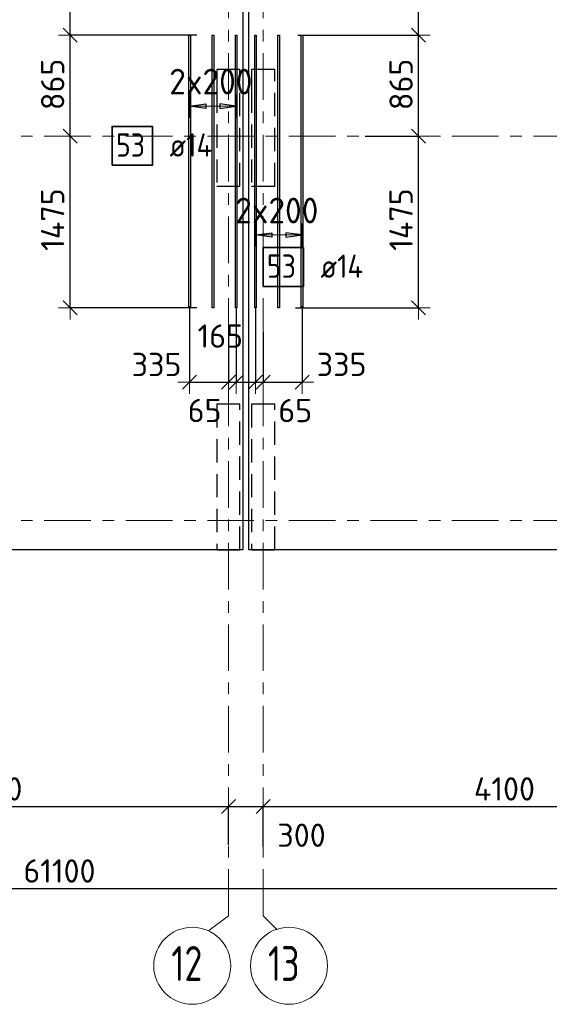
# Model space of a CAD drawing. Header units: metres. Extents: x -38 to 107, y -15 to 21.
# Tile 24 of 89: x 30.76 to 35.31, y -4.15 to 4.3. Entities that reach past the tile are written whole.
import ezdxf

# ---------------------------------------------------------------- set-up
doc = ezdxf.new("R2010")
doc.units = ezdxf.units.M
doc.header["$PDMODE"] = 65
for name, pattern in [('______11', [0.5, 0.4, -0.05, 0, -0.05]), ('______2', [0.27, 0.2, -0.07]), ('______5', [1.1, 0.8, -0.1, 0.1, -0.1])]:
    doc.linetypes.add(name, pattern=pattern)
for name, color, linetype, lineweight in [('XR$2$Осевая линия (1)', 7, '______5', 13), ('XR$2$Размерная линия (1)', 7, 'Continuous', 13), ('XR$3$Перекрытие (1)', 7, 'Continuous', 35), ('XR$3$Размерная линия (1)', 7, 'Continuous', 13)]:
    doc.layers.add(name, color=color, linetype=linetype, lineweight=lineweight)
doc.layers.add('XR$3$Арм.стержн.Доп. Арм верхн.зоны Х', color=7, linetype='Continuous', lineweight=35, true_color=0x8c8cff)
doc.layers.add('XR$5$Стена_ бетон несущ.', color=7, linetype='Continuous', lineweight=70, true_color=0xb4b496)
doc.styles.add('ISOCPEUR', font='txt')
doc.dimstyles.new('DIMSTYLE_3', dxfattribs={"dimtxt": 0.2, "dimasz": 0.2, "dimexe": 0, "dimexo": 0, "dimgap": 0.1, "dimtad": 2, "dimdec": 0, "dimlfac": 1000, "dimrnd": 5, "dimzin": 12, "dimdsep": 46, "dimtxsty": 'ISOCPEUR', "dimblk1": 'ALL_ML_STRICH', "dimblk2": 'ALL_ML_STRICH', "dimsah": 1, "dimcen": 0, "dimclrd": 7, "dimclre": 256, "dimclrt": 7, "dimadec": 0, "dimazin": 0, "dimtfac": 1, "dimtdec": 0, "dimtix": 1, "dimtmove": 2, "dimatfit": 3, "dimfxl": 0, "dimtzin": 0, "dimlwd": 0, "dimlwe": -3, "dimarcsym": 0})
doc.dimstyles.new('DIMSTYLE_4', dxfattribs={"dimtxt": 0.2, "dimasz": 0.2, "dimexe": 0, "dimexo": 0, "dimgap": 0.1, "dimtad": 0, "dimdec": 0, "dimlfac": 1000, "dimrnd": 5, "dimzin": 12, "dimdsep": 46, "dimtxsty": 'ISOCPEUR', "dimblk1": 'ALL_ML_STRICH', "dimblk2": 'ALL_ML_STRICH', "dimsah": 1, "dimcen": 0, "dimclrd": 7, "dimclre": 256, "dimclrt": 7, "dimadec": 0, "dimazin": 0, "dimtfac": 1, "dimtdec": 0, "dimtix": 1, "dimtmove": 2, "dimatfit": 3, "dimfxl": 0, "dimtvp": 1.2, "dimtzin": 0, "dimlwd": 0, "dimlwe": -3, "dimarcsym": 0})
doc.dimstyles.new('DIMSTYLE_6', dxfattribs={"dimtxt": 0.2, "dimasz": 0.2, "dimexe": 0, "dimexo": 0, "dimgap": 0.1, "dimtad": 2, "dimdec": 0, "dimlfac": 1000, "dimrnd": 5, "dimzin": 12, "dimdsep": 46, "dimtxsty": 'ISOCPEUR', "dimblk1": 'ALL_ML_STRICH', "dimblk2": 'ALL_ML_STRICH', "dimsah": 1, "dimcen": 0, "dimclrd": 7, "dimclre": 256, "dimclrt": 7, "dimadec": 0, "dimazin": 0, "dimtfac": 1, "dimtdec": 0, "dimtix": 1, "dimtmove": 2, "dimatfit": 3, "dimfxl": 0, "dimtvp": 1.2, "dimtzin": 0, "dimlwd": 0, "dimlwe": -3, "dimarcsym": 0})
doc.dimstyles.new('DIMSTYLE_7', dxfattribs={"dimtxt": 0.2, "dimasz": 0.2, "dimexe": 0, "dimexo": 0, "dimgap": 0.1, "dimtad": 0, "dimdec": 0, "dimlfac": 1000, "dimrnd": 5, "dimzin": 12, "dimdsep": 46, "dimtxsty": 'ISOCPEUR', "dimblk1": 'ALL_ML_STRICH', "dimblk2": 'ALL_ML_STRICH', "dimsah": 1, "dimcen": 0, "dimclrd": 7, "dimclre": 256, "dimclrt": 7, "dimadec": 0, "dimazin": 0, "dimtfac": 1, "dimtdec": 0, "dimtix": 1, "dimtmove": 2, "dimatfit": 3, "dimfxl": 0, "dimtvp": 1.2, "dimtzin": 0, "dimlwd": 0, "dimlwe": -3, "dimarcsym": 0})

# ---------------------------------------------------------------- blocks, each defined once
blk = doc.blocks.new('ALL_ML_STRICH')
at = {"color": 0, "linetype": 'ByBlock', "lineweight": -2}
for p, q in [((0, -0.5), (0, 0.5)), ((-1, 0), (0.5, 0)), ((-0.3, -0.3), (0.3, 0.3))]:
    blk.add_line(p, q, dxfattribs=at)
blk = doc.blocks.new('*D12')
at = {"layer": 'DEFPOINTS', "color": 7, "linetype": 'Continuous', "lineweight": 13, "transparency": 33554687}
for p in [(0.5, -3.1033), (0.5, -3.1563), (61.6, -3.1401)]:
    blk.add_point(p, dxfattribs=at)
at = {"layer": 'XR$2$Размерная линия (1)', "color": 9, "linetype": 'Continuous', "lineweight": -2, "true_color": 0xc7c7c7, "transparency": 33554687}
for p, q in [((0.5, -3.1233), (0.5, -3.1563)), ((61.6, -3.1563), (61.6, -3.1563))]:
    blk.add_line(p, q, dxfattribs=at)
at = {"layer": 'XR$2$Размерная линия (1)', "color": 7, "linetype": 'Continuous', "lineweight": -2, "transparency": 33554687}
blk.add_line((0.5, -3.1563), (61.6, -3.1563), dxfattribs=at)
at = {"layer": 'XR$2$Размерная линия (1)', "color": 7, "linetype": 'Continuous', "lineweight": 13, "transparency": 33554687, "xscale": 0.2, "yscale": 0.2, "zscale": 0.2, "rotation": 180}
blk.add_blockref('ALL_ML_STRICH', (0.5, -3.1563), dxfattribs=at)
at = {"layer": 'XR$2$Размерная линия (1)', "color": 7, "linetype": 'Continuous', "lineweight": 13, "transparency": 33554687, "xscale": 0.2, "yscale": 0.2, "zscale": 0.2}
blk.add_blockref('ALL_ML_STRICH', (61.6, -3.1563), dxfattribs=at)
at = {"layer": 'XR$2$Размерная линия (1)', "color": 7, "linetype": 'Continuous', "lineweight": 13, "transparency": 33554687, "insert": (31.1, -3.0063), "char_height": 0.2, "width": 1, "attachment_point": 5, "style": 'ISOCPEUR'}
blk.add_mtext('\\A1;{61100}', dxfattribs=at)
blk = doc.blocks.new('*D19')
at = {"layer": 'DEFPOINTS', "color": 7, "linetype": 'Continuous', "lineweight": 13, "transparency": 33554687}
for p in [(28.45, -2.452), (32.55, -2.8016), (28.45, -3.6233)]:
    blk.add_point(p, dxfattribs=at)
at = {"layer": 'XR$2$Размерная линия (1)', "color": 9, "linetype": 'Continuous', "lineweight": -2, "true_color": 0xc7c7c7, "transparency": 33554687}
for p, q in [((28.45, -3.6033), (28.45, -2.452)), ((32.55, -2.7816), (32.55, -2.452))]:
    blk.add_line(p, q, dxfattribs=at)
at = {"layer": 'XR$2$Размерная линия (1)', "color": 7, "linetype": 'Continuous', "lineweight": -2, "transparency": 33554687}
blk.add_line((28.45, -2.452), (32.55, -2.452), dxfattribs=at)
at = {"layer": 'XR$2$Размерная линия (1)', "color": 7, "linetype": 'Continuous', "lineweight": 13, "transparency": 33554687, "xscale": 0.2, "yscale": 0.2, "zscale": 0.2, "rotation": 180}
blk.add_blockref('ALL_ML_STRICH', (28.45, -2.452), dxfattribs=at)
at = {"layer": 'XR$2$Размерная линия (1)', "color": 7, "linetype": 'Continuous', "lineweight": 13, "transparency": 33554687, "xscale": 0.2, "yscale": 0.2, "zscale": 0.2}
blk.add_blockref('ALL_ML_STRICH', (32.55, -2.452), dxfattribs=at)
at = {"layer": 'XR$2$Размерная линия (1)', "color": 7, "linetype": 'Continuous', "lineweight": 13, "transparency": 33554687, "insert": (30.52, -2.302), "char_height": 0.2, "width": 0.8, "attachment_point": 5, "style": 'ISOCPEUR'}
blk.add_mtext('\\A1;{4100}', dxfattribs=at)
blk = doc.blocks.new('*D20')
at = {"layer": 'DEFPOINTS', "color": 7, "linetype": 'Continuous', "lineweight": 13, "transparency": 33554687}
for p in [(32.55, -2.452), (32.55, -2.8016), (32.85, -2.8182)]:
    blk.add_point(p, dxfattribs=at)
at = {"layer": 'XR$2$Размерная линия (1)', "color": 9, "linetype": 'Continuous', "lineweight": -2, "true_color": 0xc7c7c7, "transparency": 33554687}
for p, q in [((32.55, -2.7816), (32.55, -2.452)), ((32.85, -2.7982), (32.85, -2.452))]:
    blk.add_line(p, q, dxfattribs=at)
at = {"layer": 'XR$2$Размерная линия (1)', "color": 7, "linetype": 'Continuous', "lineweight": -2, "transparency": 33554687}
blk.add_line((32.55, -2.452), (32.85, -2.452), dxfattribs=at)
at = {"layer": 'XR$2$Размерная линия (1)', "color": 7, "linetype": 'Continuous', "lineweight": 13, "transparency": 33554687, "xscale": 0.2, "yscale": 0.2, "zscale": 0.2, "rotation": 180}
blk.add_blockref('ALL_ML_STRICH', (32.55, -2.452), dxfattribs=at)
at = {"layer": 'XR$2$Размерная линия (1)', "color": 7, "linetype": 'Continuous', "lineweight": 13, "transparency": 33554687, "xscale": 0.2, "yscale": 0.2, "zscale": 0.2}
blk.add_blockref('ALL_ML_STRICH', (32.85, -2.452), dxfattribs=at)
at = {"layer": 'XR$2$Размерная линия (1)', "color": 7, "linetype": 'Continuous', "lineweight": 13, "transparency": 33554687, "insert": (33.1784, -2.6996), "char_height": 0.2, "width": 0.6, "attachment_point": 5, "style": 'ISOCPEUR'}
blk.add_mtext('\\A1;{300}', dxfattribs=at)
blk = doc.blocks.new('*D21')
at = {"layer": 'DEFPOINTS', "color": 7, "linetype": 'Continuous', "lineweight": 13, "transparency": 33554687}
for p in [(36.95, -1.6172), (32.85, -2.452), (32.85, -2.8182)]:
    blk.add_point(p, dxfattribs=at)
at = {"layer": 'XR$2$Размерная линия (1)', "color": 9, "linetype": 'Continuous', "lineweight": -2, "true_color": 0xc7c7c7, "transparency": 33554687}
for p, q in [((36.95, -1.6372), (36.95, -2.452)), ((32.85, -2.7982), (32.85, -2.452))]:
    blk.add_line(p, q, dxfattribs=at)
at = {"layer": 'XR$2$Размерная линия (1)', "color": 7, "linetype": 'Continuous', "lineweight": -2, "transparency": 33554687}
blk.add_line((32.85, -2.452), (36.95, -2.452), dxfattribs=at)
at = {"layer": 'XR$2$Размерная линия (1)', "color": 7, "linetype": 'Continuous', "lineweight": 13, "transparency": 33554687, "xscale": 0.2, "yscale": 0.2, "zscale": 0.2, "rotation": 180}
blk.add_blockref('ALL_ML_STRICH', (32.85, -2.452), dxfattribs=at)
at = {"layer": 'XR$2$Размерная линия (1)', "color": 7, "linetype": 'Continuous', "lineweight": 13, "transparency": 33554687, "xscale": 0.2, "yscale": 0.2, "zscale": 0.2}
blk.add_blockref('ALL_ML_STRICH', (36.95, -2.452), dxfattribs=at)
at = {"layer": 'XR$2$Размерная линия (1)', "color": 7, "linetype": 'Continuous', "lineweight": 13, "transparency": 33554687, "insert": (34.92, -2.302), "char_height": 0.2, "width": 0.8, "attachment_point": 5, "style": 'ISOCPEUR'}
blk.add_mtext('\\A1;{4100}', dxfattribs=at)
blk = doc.blocks.new('*D185')
at = {"layer": 'DEFPOINTS', "color": 7, "linetype": 'Continuous', "lineweight": 13, "transparency": 33554687}
for p in [(31.1915, 3.3), (31.1917, 1.826), (32.3003, 1.826)]:
    blk.add_point(p, dxfattribs=at)
at = {"layer": 'XR$3$Размерная линия (1)', "color": 9, "linetype": 'Continuous', "lineweight": -2, "true_color": 0xc7c7c7, "transparency": 33554687}
for p, q in [((31.1917, 3.3), (31.1917, 3.3)), ((32.2803, 1.826), (31.1917, 1.826))]:
    blk.add_line(p, q, dxfattribs=at)
at = {"layer": 'XR$3$Размерная линия (1)', "color": 7, "linetype": 'Continuous', "lineweight": -2, "transparency": 33554687}
blk.add_line((31.1917, 1.826), (31.1917, 3.3), dxfattribs=at)
at = {"layer": 'XR$3$Размерная линия (1)', "color": 7, "linetype": 'Continuous', "lineweight": 13, "transparency": 33554687, "xscale": 0.2, "yscale": 0.2, "zscale": 0.2}
for p, rotation in [((31.1917, 3.3), 90), ((31.1917, 1.826), 270)]:
    blk.add_blockref('ALL_ML_STRICH', p, dxfattribs=dict(at, rotation=rotation))
at = {"layer": 'XR$3$Размерная линия (1)', "color": 7, "linetype": 'Continuous', "lineweight": 13, "transparency": 33554687, "insert": (31.0417, 2.583), "char_height": 0.2, "width": 0.8, "attachment_point": 5, "rotation": 90, "style": 'ISOCPEUR'}
blk.add_mtext('\\A1;{1475}', dxfattribs=at)
blk = doc.blocks.new('*D186')
at = {"layer": 'DEFPOINTS', "color": 7, "linetype": 'Continuous', "lineweight": 13, "transparency": 33554687}
for p in [(32.3003, 4.166), (31.1915, 3.3), (31.1917, 3.3)]:
    blk.add_point(p, dxfattribs=at)
at = {"layer": 'XR$3$Размерная линия (1)', "color": 9, "linetype": 'Continuous', "lineweight": -2, "true_color": 0xc7c7c7, "transparency": 33554687}
for p, q in [((32.2803, 4.166), (31.1917, 4.166)), ((31.1917, 3.3), (31.1917, 3.3))]:
    blk.add_line(p, q, dxfattribs=at)
at = {"layer": 'XR$3$Размерная линия (1)', "color": 7, "linetype": 'Continuous', "lineweight": -2, "transparency": 33554687}
blk.add_line((31.1917, 3.3), (31.1917, 4.166), dxfattribs=at)
at = {"layer": 'XR$3$Размерная линия (1)', "color": 7, "linetype": 'Continuous', "lineweight": 13, "transparency": 33554687, "xscale": 0.2, "yscale": 0.2, "zscale": 0.2}
for p, rotation in [((31.1917, 4.166), 90), ((31.1917, 3.3), 270)]:
    blk.add_blockref('ALL_ML_STRICH', p, dxfattribs=dict(at, rotation=rotation))
at = {"layer": 'XR$3$Размерная линия (1)', "color": 7, "linetype": 'Continuous', "lineweight": 13, "transparency": 33554687, "insert": (31.0417, 3.743), "char_height": 0.2, "width": 0.6, "attachment_point": 5, "rotation": 90, "style": 'ISOCPEUR'}
blk.add_mtext('\\A1;{865}', dxfattribs=at)
blk = doc.blocks.new('*D187')
at = {"layer": 'DEFPOINTS', "color": 7, "linetype": 'Continuous', "lineweight": 13, "transparency": 33554687}
for p in [(32.0627, 5.0497), (31.1917, 4.166), (32.3003, 4.166)]:
    blk.add_point(p, dxfattribs=at)
at = {"layer": 'XR$3$Размерная линия (1)', "color": 9, "linetype": 'Continuous', "lineweight": -2, "true_color": 0xc7c7c7, "transparency": 33554687}
for p, q in [((32.0427, 5.0497), (31.1917, 5.0497)), ((32.2803, 4.166), (31.1917, 4.166))]:
    blk.add_line(p, q, dxfattribs=at)
at = {"layer": 'XR$3$Размерная линия (1)', "color": 7, "linetype": 'Continuous', "lineweight": -2, "transparency": 33554687}
blk.add_line((31.1917, 4.166), (31.1917, 5.0497), dxfattribs=at)
at = {"layer": 'XR$3$Размерная линия (1)', "color": 7, "linetype": 'Continuous', "lineweight": 13, "transparency": 33554687, "xscale": 0.2, "yscale": 0.2, "zscale": 0.2}
for p, rotation in [((31.1917, 5.0497), 90), ((31.1917, 4.166), 270)]:
    blk.add_blockref('ALL_ML_STRICH', p, dxfattribs=dict(at, rotation=rotation))
at = {"layer": 'XR$3$Размерная линия (1)', "color": 7, "linetype": 'Continuous', "lineweight": 13, "transparency": 33554687, "insert": (31.0417, 4.6179), "char_height": 0.2, "width": 0.6, "attachment_point": 5, "rotation": 90, "style": 'ISOCPEUR'}
blk.add_mtext('\\A1;{885}', dxfattribs=at)
blk = doc.blocks.new('*D193')
at = {"layer": 'DEFPOINTS', "color": 7, "linetype": 'Continuous', "lineweight": 13, "transparency": 33554687}
for p in [(32.217, 1.8607), (32.55, 1.6746), (32.217, 1.1889)]:
    blk.add_point(p, dxfattribs=at)
at = {"layer": 'XR$3$Размерная линия (1)', "color": 9, "linetype": 'Continuous', "lineweight": -2, "true_color": 0xc7c7c7, "transparency": 33554687}
for p, q in [((32.217, 1.8407), (32.217, 1.1889)), ((32.55, 1.6546), (32.55, 1.1889))]:
    blk.add_line(p, q, dxfattribs=at)
at = {"layer": 'XR$3$Размерная линия (1)', "color": 7, "linetype": 'Continuous', "lineweight": -2, "transparency": 33554687}
blk.add_line((32.217, 1.1889), (32.55, 1.1889), dxfattribs=at)
at = {"layer": 'XR$3$Размерная линия (1)', "color": 7, "linetype": 'Continuous', "lineweight": 13, "transparency": 33554687, "xscale": 0.2, "yscale": 0.2, "zscale": 0.2, "rotation": 180}
blk.add_blockref('ALL_ML_STRICH', (32.217, 1.1889), dxfattribs=at)
at = {"layer": 'XR$3$Размерная линия (1)', "color": 7, "linetype": 'Continuous', "lineweight": 13, "transparency": 33554687, "xscale": 0.2, "yscale": 0.2, "zscale": 0.2}
blk.add_blockref('ALL_ML_STRICH', (32.55, 1.1889), dxfattribs=at)
at = {"layer": 'XR$3$Размерная линия (1)', "color": 7, "linetype": 'Continuous', "lineweight": 13, "transparency": 33554687, "insert": (31.9335, 1.3396), "char_height": 0.2, "width": 0.6, "attachment_point": 5, "style": 'ISOCPEUR'}
blk.add_mtext('\\A1;{335}', dxfattribs=at)
blk = doc.blocks.new('*D194')
at = {"layer": 'DEFPOINTS', "color": 7, "linetype": 'Continuous', "lineweight": 13, "transparency": 33554687}
for p in [(32.617, 1.8474), (32.55, 1.6746), (32.55, 1.1889)]:
    blk.add_point(p, dxfattribs=at)
at = {"layer": 'XR$3$Размерная линия (1)', "color": 9, "linetype": 'Continuous', "lineweight": -2, "true_color": 0xc7c7c7, "transparency": 33554687}
for p, q in [((32.617, 1.8274), (32.617, 1.1889)), ((32.55, 1.6546), (32.55, 1.1889))]:
    blk.add_line(p, q, dxfattribs=at)
at = {"layer": 'XR$3$Размерная линия (1)', "color": 7, "linetype": 'Continuous', "lineweight": -2, "transparency": 33554687}
blk.add_line((32.55, 1.1889), (32.617, 1.1889), dxfattribs=at)
at = {"layer": 'XR$3$Размерная линия (1)', "color": 7, "linetype": 'Continuous', "lineweight": 13, "transparency": 33554687, "xscale": 0.2, "yscale": 0.2, "zscale": 0.2}
blk.add_blockref('ALL_ML_STRICH', (32.617, 1.1889), dxfattribs=at)
at = {"layer": 'XR$3$Размерная линия (1)', "color": 7, "linetype": 'Continuous', "lineweight": 13, "transparency": 33554687, "xscale": 0.2, "yscale": 0.2, "zscale": 0.2, "rotation": 180}
blk.add_blockref('ALL_ML_STRICH', (32.55, 1.1889), dxfattribs=at)
at = {"layer": 'XR$3$Размерная линия (1)', "color": 7, "linetype": 'Continuous', "lineweight": 13, "transparency": 33554687, "insert": (32.3464, 0.9449), "char_height": 0.2, "width": 0.4, "attachment_point": 5, "style": 'ISOCPEUR'}
blk.add_mtext('\\A1;{65}', dxfattribs=at)
blk = doc.blocks.new('*D195')
at = {"layer": 'DEFPOINTS', "color": 7, "linetype": 'Continuous', "lineweight": 13, "transparency": 33554687}
for p in [(32.617, 1.8474), (32.783, 1.854), (32.617, 1.1889)]:
    blk.add_point(p, dxfattribs=at)
at = {"layer": 'XR$3$Размерная линия (1)', "color": 9, "linetype": 'Continuous', "lineweight": -2, "true_color": 0xc7c7c7, "transparency": 33554687}
for p, q in [((32.617, 1.8274), (32.617, 1.1889)), ((32.783, 1.834), (32.783, 1.1889))]:
    blk.add_line(p, q, dxfattribs=at)
at = {"layer": 'XR$3$Размерная линия (1)', "color": 7, "linetype": 'Continuous', "lineweight": -2, "transparency": 33554687}
blk.add_line((32.617, 1.1889), (32.783, 1.1889), dxfattribs=at)
at = {"layer": 'XR$3$Размерная линия (1)', "color": 7, "linetype": 'Continuous', "lineweight": 13, "transparency": 33554687, "xscale": 0.2, "yscale": 0.2, "zscale": 0.2, "rotation": 180}
blk.add_blockref('ALL_ML_STRICH', (32.617, 1.1889), dxfattribs=at)
at = {"layer": 'XR$3$Размерная линия (1)', "color": 7, "linetype": 'Continuous', "lineweight": 13, "transparency": 33554687, "xscale": 0.2, "yscale": 0.2, "zscale": 0.2}
blk.add_blockref('ALL_ML_STRICH', (32.783, 1.1889), dxfattribs=at)
at = {"layer": 'XR$3$Размерная линия (1)', "color": 7, "linetype": 'Continuous', "lineweight": 13, "transparency": 33554687, "insert": (32.4809, 1.5833), "char_height": 0.2, "width": 0.6, "attachment_point": 5, "style": 'ISOCPEUR'}
blk.add_mtext('\\A1;{165}', dxfattribs=at)
blk = doc.blocks.new('*D196')
at = {"layer": 'DEFPOINTS', "color": 7, "linetype": 'Continuous', "lineweight": 13, "transparency": 33554687}
for p in [(32.783, 1.854), (32.85, 1.6381), (32.783, 1.1889)]:
    blk.add_point(p, dxfattribs=at)
at = {"layer": 'XR$3$Размерная линия (1)', "color": 9, "linetype": 'Continuous', "lineweight": -2, "true_color": 0xc7c7c7, "transparency": 33554687}
for p, q in [((32.783, 1.834), (32.783, 1.1889)), ((32.85, 1.6181), (32.85, 1.1889))]:
    blk.add_line(p, q, dxfattribs=at)
at = {"layer": 'XR$3$Размерная линия (1)', "color": 7, "linetype": 'Continuous', "lineweight": -2, "transparency": 33554687}
blk.add_line((32.783, 1.1889), (32.85, 1.1889), dxfattribs=at)
at = {"layer": 'XR$3$Размерная линия (1)', "color": 7, "linetype": 'Continuous', "lineweight": 13, "transparency": 33554687, "xscale": 0.2, "yscale": 0.2, "zscale": 0.2}
blk.add_blockref('ALL_ML_STRICH', (32.85, 1.1889), dxfattribs=at)
at = {"layer": 'XR$3$Размерная линия (1)', "color": 7, "linetype": 'Continuous', "lineweight": 13, "transparency": 33554687, "xscale": 0.2, "yscale": 0.2, "zscale": 0.2, "rotation": 180}
blk.add_blockref('ALL_ML_STRICH', (32.783, 1.1889), dxfattribs=at)
at = {"layer": 'XR$3$Размерная линия (1)', "color": 7, "linetype": 'Continuous', "lineweight": 13, "transparency": 33554687, "insert": (33.1243, 0.9446), "char_height": 0.2, "width": 0.4, "attachment_point": 5, "style": 'ISOCPEUR'}
blk.add_mtext('\\A1;{65}', dxfattribs=at)
blk = doc.blocks.new('*D197')
at = {"layer": 'DEFPOINTS', "color": 7, "linetype": 'Continuous', "lineweight": 13, "transparency": 33554687}
for p in [(33.183, 1.8607), (32.85, 1.6381), (32.85, 1.1889)]:
    blk.add_point(p, dxfattribs=at)
at = {"layer": 'XR$3$Размерная линия (1)', "color": 9, "linetype": 'Continuous', "lineweight": -2, "true_color": 0xc7c7c7, "transparency": 33554687}
for p, q in [((33.183, 1.8407), (33.183, 1.1889)), ((32.85, 1.6181), (32.85, 1.1889))]:
    blk.add_line(p, q, dxfattribs=at)
at = {"layer": 'XR$3$Размерная линия (1)', "color": 7, "linetype": 'Continuous', "lineweight": -2, "transparency": 33554687}
blk.add_line((32.85, 1.1889), (33.183, 1.1889), dxfattribs=at)
at = {"layer": 'XR$3$Размерная линия (1)', "color": 7, "linetype": 'Continuous', "lineweight": 13, "transparency": 33554687, "xscale": 0.2, "yscale": 0.2, "zscale": 0.2, "rotation": 180}
blk.add_blockref('ALL_ML_STRICH', (32.85, 1.1889), dxfattribs=at)
at = {"layer": 'XR$3$Размерная линия (1)', "color": 7, "linetype": 'Continuous', "lineweight": 13, "transparency": 33554687, "xscale": 0.2, "yscale": 0.2, "zscale": 0.2}
blk.add_blockref('ALL_ML_STRICH', (33.183, 1.1889), dxfattribs=at)
at = {"layer": 'XR$3$Размерная линия (1)', "color": 7, "linetype": 'Continuous', "lineweight": 13, "transparency": 33554687, "insert": (33.5223, 1.3405), "char_height": 0.2, "width": 0.6, "attachment_point": 5, "style": 'ISOCPEUR'}
blk.add_mtext('\\A1;{335}', dxfattribs=at)
blk = doc.blocks.new('*D198')
at = {"layer": 'DEFPOINTS', "color": 7, "linetype": 'Continuous', "lineweight": 13, "transparency": 33554687}
for p in [(33.7038, 3.3), (33.1069, 1.826), (34.1827, 1.826)]:
    blk.add_point(p, dxfattribs=at)
at = {"layer": 'XR$3$Размерная линия (1)', "color": 9, "linetype": 'Continuous', "lineweight": -2, "true_color": 0xc7c7c7, "transparency": 33554687}
for p, q in [((33.7238, 3.3), (34.1827, 3.3)), ((33.1269, 1.826), (34.1827, 1.826))]:
    blk.add_line(p, q, dxfattribs=at)
at = {"layer": 'XR$3$Размерная линия (1)', "color": 7, "linetype": 'Continuous', "lineweight": -2, "transparency": 33554687}
blk.add_line((34.1827, 1.826), (34.1827, 3.3), dxfattribs=at)
at = {"layer": 'XR$3$Размерная линия (1)', "color": 7, "linetype": 'Continuous', "lineweight": 13, "transparency": 33554687, "xscale": 0.2, "yscale": 0.2, "zscale": 0.2}
for p, rotation in [((34.1827, 3.3), 90), ((34.1827, 1.826), 270)]:
    blk.add_blockref('ALL_ML_STRICH', p, dxfattribs=dict(at, rotation=rotation))
at = {"layer": 'XR$3$Размерная линия (1)', "color": 7, "linetype": 'Continuous', "lineweight": 13, "transparency": 33554687, "insert": (34.0327, 2.583), "char_height": 0.2, "width": 0.8, "attachment_point": 5, "rotation": 90, "style": 'ISOCPEUR'}
blk.add_mtext('\\A1;{1475}', dxfattribs=at)
blk = doc.blocks.new('*D199')
at = {"layer": 'DEFPOINTS', "color": 7, "linetype": 'Continuous', "lineweight": 13, "transparency": 33554687}
for p in [(33.1263, 4.166), (33.7038, 3.3), (34.1827, 3.3)]:
    blk.add_point(p, dxfattribs=at)
at = {"layer": 'XR$3$Размерная линия (1)', "color": 9, "linetype": 'Continuous', "lineweight": -2, "true_color": 0xc7c7c7, "transparency": 33554687}
for p, q in [((33.1463, 4.166), (34.1827, 4.166)), ((33.7238, 3.3), (34.1827, 3.3))]:
    blk.add_line(p, q, dxfattribs=at)
at = {"layer": 'XR$3$Размерная линия (1)', "color": 7, "linetype": 'Continuous', "lineweight": -2, "transparency": 33554687}
blk.add_line((34.1827, 3.3), (34.1827, 4.166), dxfattribs=at)
at = {"layer": 'XR$3$Размерная линия (1)', "color": 7, "linetype": 'Continuous', "lineweight": 13, "transparency": 33554687, "xscale": 0.2, "yscale": 0.2, "zscale": 0.2}
for p, rotation in [((34.1827, 4.166), 90), ((34.1827, 3.3), 270)]:
    blk.add_blockref('ALL_ML_STRICH', p, dxfattribs=dict(at, rotation=rotation))
at = {"layer": 'XR$3$Размерная линия (1)', "color": 7, "linetype": 'Continuous', "lineweight": 13, "transparency": 33554687, "insert": (34.0327, 3.743), "char_height": 0.2, "width": 0.6, "attachment_point": 5, "rotation": 90, "style": 'ISOCPEUR'}
blk.add_mtext('\\A1;{865}', dxfattribs=at)
blk = doc.blocks.new('*D200')
at = {"layer": 'DEFPOINTS', "color": 7, "linetype": 'Continuous', "lineweight": 13, "transparency": 33554687}
for p in [(33.1019, 5.206), (33.1263, 4.166), (34.1827, 4.166)]:
    blk.add_point(p, dxfattribs=at)
at = {"layer": 'XR$3$Размерная линия (1)', "color": 9, "linetype": 'Continuous', "lineweight": -2, "true_color": 0xc7c7c7, "transparency": 33554687}
for p, q in [((33.1219, 5.206), (34.1827, 5.206)), ((33.1463, 4.166), (34.1827, 4.166))]:
    blk.add_line(p, q, dxfattribs=at)
at = {"layer": 'XR$3$Размерная линия (1)', "color": 7, "linetype": 'Continuous', "lineweight": -2, "transparency": 33554687}
blk.add_line((34.1827, 4.166), (34.1827, 5.206), dxfattribs=at)
at = {"layer": 'XR$3$Размерная линия (1)', "color": 7, "linetype": 'Continuous', "lineweight": 13, "transparency": 33554687, "xscale": 0.2, "yscale": 0.2, "zscale": 0.2}
for p, rotation in [((34.1827, 5.206), 90), ((34.1827, 4.166), 270)]:
    blk.add_blockref('ALL_ML_STRICH', p, dxfattribs=dict(at, rotation=rotation))
at = {"layer": 'XR$3$Размерная линия (1)', "color": 7, "linetype": 'Continuous', "lineweight": 13, "transparency": 33554687, "insert": (34.0327, 4.706), "char_height": 0.2, "width": 0.8, "attachment_point": 5, "rotation": 90, "style": 'ISOCPEUR'}
blk.add_mtext('\\A1;{1040}', dxfattribs=at)

msp = doc.modelspace()

# ---------------------------------------------------------------- linework, layer by layer
at = {"layer": 'XR$2$Осевая линия (1)', "color": 253, "linetype": '______11', "lineweight": 13, "true_color": 0xa0a0a0, "transparency": 33554687}
for p, q in [((32.55, -3.39), (32.55, 19.78)), ((32.85, -3.39), (32.85, 19.78)), ((-2.63, 3.3), (62.6, 3.3)), ((-2.63, 0), (62.6, 0)), ((32.3812, -3.5157), (32.55, -3.39)), ((32.85, -3.39), (32.9702, -3.5102))]:
    msp.add_line(p, q, dxfattribs=at)
at = {"layer": 'XR$2$Осевая линия (1)', "color": 7, "linetype": 'Continuous', "lineweight": 13, "transparency": 33554687}
for centre in [(32.2404, -3.8199), (33.0704, -3.8199)]:
    msp.add_circle(centre, 0.3304, dxfattribs=at)
at = {"layer": 'XR$3$Арм.стержн.Доп. Арм верхн.зоны Х', "color": 253, "linetype": 'Continuous', "lineweight": -3, "true_color": 0xa0a0a0, "transparency": 33554687}
for p, q in [((32.217, 3.557), (32.217, 3.657)), ((32.617, 3.557), (32.617, 3.657)), ((32.217, 3.557), (32.217, 3.457)), ((32.617, 3.557), (32.617, 3.457)), ((32.783, 2.4508), (32.783, 2.5508)), ((33.183, 2.4508), (33.183, 2.5508)), ((32.783, 2.4508), (32.783, 2.3508)), ((33.183, 2.4508), (33.183, 2.3508))]:
    msp.add_line(p, q, dxfattribs=at)
at = {"layer": 'XR$3$Арм.стержн.Доп. Арм верхн.зоны Х', "color": 7, "linetype": 'Continuous', "lineweight": 25, "transparency": 33554687}
for p, q in [((32.217, 3.557), (32.357, 3.577)), ((32.357, 3.537), (32.217, 3.557)), ((32.357, 3.577), (32.357, 3.537)), ((32.617, 3.557), (32.477, 3.577)), ((32.477, 3.577), (32.477, 3.537)), ((32.477, 3.537), (32.617, 3.557)), ((32.783, 2.4508), (32.923, 2.4708)), ((32.923, 2.4308), (32.783, 2.4508)), ((32.923, 2.4708), (32.923, 2.4308)), ((33.183, 2.4508), (33.043, 2.4708)), ((33.043, 2.4708), (33.043, 2.4308)), ((33.043, 2.4308), (33.183, 2.4508))]:
    msp.add_line(p, q, dxfattribs=at)
at = {"layer": 'XR$3$Арм.стержн.Доп. Арм верхн.зоны Х', "color": 7, "linetype": 'Continuous', "lineweight": 13, "transparency": 33554687}
for p, q in [((32.217, 3.557), (32.217, 3.557)), ((32.217, 3.557), (32.617, 3.557)), ((32.617, 3.557), (32.617, 3.557)), ((32.783, 2.4508), (32.783, 2.4508)), ((32.783, 2.4508), (33.183, 2.4508)), ((33.183, 2.4508), (33.183, 2.4508))]:
    msp.add_line(p, q, dxfattribs=at)
at = {"layer": 'XR$3$Арм.стержн.Доп. Арм верхн.зоны Х', "color": 7, "linetype": 'Continuous', "lineweight": 25, "transparency": 33554687}
for points in [[(32.21, 1.826), (32.21, 4.166), (32.224, 4.166), (32.224, 1.826), (32.21, 1.826)], [(32.41, 1.826), (32.41, 4.166), (32.424, 4.166), (32.424, 1.826), (32.41, 1.826)], [(32.61, 1.826), (32.61, 4.166), (32.624, 4.166), (32.624, 1.826), (32.61, 1.826)], [(32.776, 1.826), (32.776, 4.166), (32.79, 4.166), (32.79, 1.826), (32.776, 1.826)], [(32.976, 1.826), (32.976, 4.166), (32.99, 4.166), (32.99, 1.826), (32.976, 1.826)], [(33.176, 1.826), (33.176, 4.166), (33.19, 4.166), (33.19, 1.826), (33.176, 1.826)]]:
    msp.add_lwpolyline(points, dxfattribs=at)
at = {"layer": 'XR$3$Арм.стержн.Доп. Арм верхн.зоны Х', "color": 7, "linetype": 'Continuous', "lineweight": 35, "transparency": 33554687}
for points in [[(31.5521, 3.0496), (31.8988, 3.0496), (31.8988, 3.3829), (31.5521, 3.3829), (31.5521, 3.0496)], [(32.8481, 2.0101), (33.1947, 2.0101), (33.1947, 2.3435), (32.8481, 2.3435), (32.8481, 2.0101)]]:
    msp.add_lwpolyline(points, dxfattribs=at)
at = {"layer": 'XR$3$Перекрытие (1)', "color": 7, "linetype": 'Continuous', "lineweight": 25, "transparency": 33554687}
for p, q in [((32.675, 16.4002), (32.675, -0.25)), ((32.725, -0.2498), (32.725, 16.4002)), ((32.675, -0.25), (19.55, -0.2498)), ((61.85, -0.2498), (32.725, -0.2498))]:
    msp.add_line(p, q, dxfattribs=at)
at = {"layer": 'XR$5$Стена_ бетон несущ.', "color": 253, "linetype": '______2', "lineweight": -3, "true_color": 0xa0a0a0, "transparency": 33554687}
for p, q in [((32.65, 3.87), (32.45, 3.87)), ((32.45, 3.87), (32.45, 3.85)), ((32.45, 3.85), (32.45, 3.7)), ((32.65, 2.87), (32.65, 3.87)), ((32.95, 3.87), (32.75, 3.87)), ((32.75, 3.87), (32.75, 3.7)), ((32.95, 2.87), (32.95, 3.87)), ((32.45, 3.7), (32.45, 2.87)), ((32.75, 3.7), (32.75, 3.7)), ((32.75, 3.7), (32.75, 2.87)), ((32.45, 2.87), (32.65, 2.87)), ((32.75, 2.87), (32.95, 2.87)), ((32.45, 1), (32.45, -0.25)), ((32.65, 1), (32.45, 1)), ((32.65, -0.25), (32.65, 1)), ((32.65, 1), (32.65, 1)), ((32.95, 1), (32.75, 1)), ((32.75, 1), (32.75, -0.25)), ((32.95, -0.25), (32.95, 1)), ((32.45, -0.25), (32.65, -0.25)), ((32.75, -0.25), (32.95, -0.25))]:
    msp.add_line(p, q, dxfattribs=at)

# ---------------------------------------------------------------- texts
at = {"layer": 'XR$2$Осевая линия (1)', "color": 7, "linetype": 'Continuous', "lineweight": 13, "transparency": 33554687, "char_height": 0.3, "width": 0.472281, "attachment_point": 7, "style": 'ISOCPEUR'}
for s, insert in [('\\W0.75;12', (32.0604, -3.9504)), ('\\W0.75;13', (32.8904, -3.9504))]:
    msp.add_mtext(s, dxfattribs=dict(at, insert=insert))
at = {"layer": 'XR$3$Арм.стержн.Доп. Арм верхн.зоны Х', "color": 7, "linetype": 'Continuous', "lineweight": 13, "transparency": 33554687, "char_height": 0.22, "width": 0.873359, "attachment_point": 7, "style": 'ISOCPEUR'}
for insert in [(32.043, 3.657), (32.609, 2.5508)]:
    msp.add_mtext('\\W0.95;2x200', dxfattribs=dict(at, insert=insert))
at = {"layer": 'XR$3$Арм.стержн.Доп. Арм верхн.зоны Х', "color": 7, "linetype": 'Continuous', "lineweight": 25, "transparency": 33554687, "char_height": 0.2, "attachment_point": 7, "style": 'ISOCPEUR'}
for s, insert, width in [('\\W0.87;53', (31.5854, 3.1229), 0.367208), ('\\W0.89; ø14 ', (31.9321, 3.1229), 0.769432), ('\\W0.87;53', (32.8814, 2.0835), 0.367208), ('\\W0.89; ø14 ', (33.2281, 2.0835), 0.769432)]:
    msp.add_mtext(s, dxfattribs=dict(at, insert=insert, width=width))

# ---------------------------------------------------------------- dimensions: what is measured, and where the dimension line sits
at = {"layer": 'XR$2$Размерная линия (1)', "color": 7, "linetype": 'Continuous', "lineweight": 13, "transparency": 33554687}
for base, p1, p2, dimstyle, picture, middle in [((36.95, -2.452), (32.85, -2.7982), (36.95, -1.6372), 'DIMSTYLE_3', '*D21', (34.92, -2.302)), ((32.55, -2.452), (28.45, -3.6033), (32.55, -2.7816), 'DIMSTYLE_3', '*D19', (30.52, -2.302)), ((32.85, -2.452), (32.55, -2.7816), (32.85, -2.7982), 'DIMSTYLE_4', '*D20', (33.1784, -2.6996)), ((61.6, -3.1563), (0.5, -3.1233), (61.6, -3.1563), 'DIMSTYLE_3', '*D12', (31.1, -3.0063))]:
    dim = msp.add_linear_dim(base=base, p1=p1, p2=p2, dimstyle=dimstyle, override={"dimpost": '<>', "dimclrd": 7, "dimclre": 9, "dimclrt": 7, "dimlwd": 0, "dimlwe": 65533}, dxfattribs=at)
    dim.commit()
    dim.dimension.update_dxf_attribs({"geometry": picture, "text_midpoint": middle, "dimtype": 160})
at = {"layer": 'XR$3$Размерная линия (1)', "color": 7, "linetype": 'Continuous', "lineweight": 13, "transparency": 33554687}
for base, p1, p2, picture, middle in [((34.1827, 5.206), (33.1463, 4.166), (33.1219, 5.206), '*D200', (34.0327, 4.706)), ((31.1917, 5.0497), (32.2803, 4.166), (32.0427, 5.0497), '*D187', (31.0417, 4.6179)), ((31.1917, 4.166), (31.1917, 3.3), (32.2803, 4.166), '*D186', (31.0417, 3.743)), ((34.1827, 4.166), (33.7238, 3.3), (33.1463, 4.166), '*D199', (34.0327, 3.743)), ((31.1917, 3.3), (32.2803, 1.826), (31.1917, 3.3), '*D185', (31.0417, 2.583)), ((34.1827, 3.3), (33.1269, 1.826), (33.7238, 3.3), '*D198', (34.0327, 2.583))]:
    dim = msp.add_linear_dim(base=base, p1=p1, p2=p2, angle=90, dimstyle='DIMSTYLE_3', override={"dimpost": '<>', "dimclrd": 7, "dimclre": 9, "dimclrt": 7, "dimlwd": 0, "dimlwe": 65533}, dxfattribs=at)
    dim.commit()
    dim.dimension.update_dxf_attribs({"geometry": picture, "text_midpoint": middle, "dimtype": 160})
for base, p1, p2, dimstyle, picture, middle in [((32.55, 1.1889), (32.217, 1.8407), (32.55, 1.6546), 'DIMSTYLE_6', '*D193', (31.9335, 1.3396)), ((33.183, 1.1889), (32.85, 1.6181), (33.183, 1.8407), 'DIMSTYLE_6', '*D197', (33.5223, 1.3405)), ((32.617, 1.1889), (32.55, 1.6546), (32.617, 1.8274), 'DIMSTYLE_7', '*D194', (32.3464, 0.9449)), ((32.783, 1.1889), (32.617, 1.8274), (32.783, 1.834), 'DIMSTYLE_6', '*D195', (32.4809, 1.5833)), ((32.85, 1.1889), (32.783, 1.834), (32.85, 1.6181), 'DIMSTYLE_7', '*D196', (33.1243, 0.9446))]:
    dim = msp.add_linear_dim(base=base, p1=p1, p2=p2, dimstyle=dimstyle, override={"dimpost": '<>', "dimclrd": 7, "dimclre": 9, "dimclrt": 7, "dimlwd": 0, "dimlwe": 65533}, dxfattribs=at)
    dim.commit()
    dim.dimension.update_dxf_attribs({"geometry": picture, "text_midpoint": middle, "dimtype": 160})

doc.saveas('drawing.dxf')
